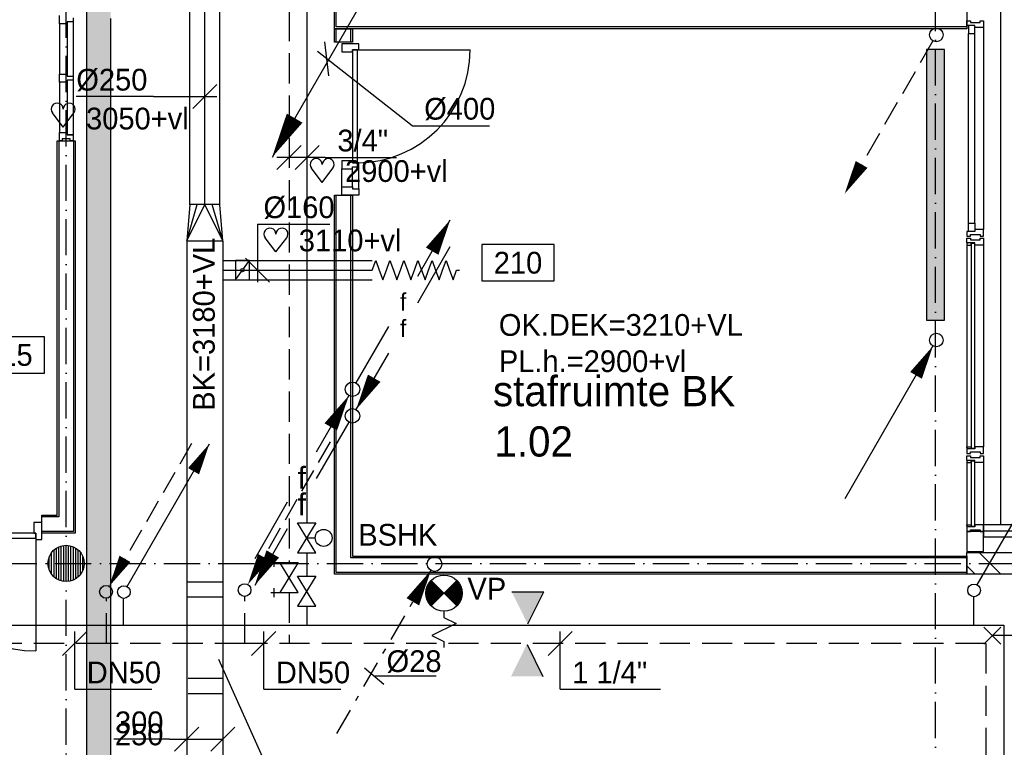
# Model space of a CAD drawing. Extents: x -41378 to 114803, y -24080 to 82188.
# Tile 133 of 137: x 99107 to 107262, y 59306 to 65327. Entities that reach past the tile are written whole.
import ezdxf
from ezdxf.enums import TextEntityAlignment as Align

# ---------------------------------------------------------------- set-up
doc = ezdxf.new("R2010")
doc.units = 0
doc.header["$LTSCALE"] = 50
for name, pattern in [('2322107', [2000, 1000, 1000]), ('2322108', [7, 5, -2]), ('2322134', [45, 40, -5]), ('CENTER2', [11.25, 7.5, -1.25, 1.25, -1.25]), ('DASHDOT', [9, 6, -1.5, 0, -1.5]), ('LURETOUR', [6, 4, -2])]:
    doc.linetypes.add(name, pattern=pattern)
doc.layers.get('0').update_dxf_attribs({"linetype": 'CONTINUOUS'})
for name, color, linetype in [('AL$7----_STRAMIEN', 1, 'DASHDOT'), ('AL21----_BUITENWAND', 4, 'CONTINUOUS'), ('AL22----_BINNENWAND', 7, 'CONTINUOUS'), ('AL28----_KONSTRUKTIE', 3, 'CONTINUOUS'), ('AL31----_BUITENKOZ', 7, 'CONTINUOUS'), ('AL32----_BINNENKOZ', 7, 'CONTINUOUS'), ('AL32----_DRAAIRICHTING', 1, 'CONTINUOUS'), ('AL65----_BEVEILIGING', 7, 'CONTINUOUS'), ('ALXA3---_VOLZWART', 14, 'CONTINUOUS'), ('ALXAA---_GEWBETON', 12, 'CONTINUOUS'), ('ALXAB---_PREFABBETON', 1, 'CONTINUOUS'), ('ALXOU---_GLAS', 7, 'CONTINUOUS'), ('BOUW', 8, 'CONTINUOUS'), ('KABELGGOOT1', 8, 'CONTINUOUS'), ('WL531---', 4, 'CONTINUOUS'), ('WL5448--', 4, 'CONTINUOUS'), ('WL561---', 4, 'CONTINUOUS'), ('WL561---_AANVOER', 4, 'CONTINUOUS'), ('WL561---_RETOUR', 4, 'CONTINUOUS'), ('WL570---', 3, 'CONTINUOUS'), ('WL570---_HARTLIJN', 7, 'CONTINUOUS'), ('WL570---_RETOUR', 3, 'CONTINUOUS'), ('WL570---_TOEVOER', 3, 'CONTINUOUS'), ('WM561---', 1, 'CONTINUOUS'), ('WM570---', 1, 'CONTINUOUS')]:
    doc.layers.add(name, color=color, linetype=linetype)
doc.layers.get('0').freeze()
doc.styles.add('BURO-018', font='BUROFONT.shx', dxfattribs={"height": 90})
doc.styles.add('BURO-025', font='BUROFONT.shx', dxfattribs={"height": 250})

# ---------------------------------------------------------------- blocks, each defined once
blk = doc.blocks.new('2322401')
at = {"color": 0, "linetype": 'CONTINUOUS'}
for p, q in [((-0.5, 0.5, 1), (-0.5, 0.5)), ((-0.5, 0.5, 1), (-0.5, -0.5, 1)), ((0.5, 0.5, 1), (-0.5, 0.5, 1)), ((0.5, 0.5), (-0.5, 0.5)), ((-0.5, 0.5), (-0.5, -0.5)), ((0.5, 0.5, 1), (0.5, 0.5)), ((0.5, -0.5, 1), (0.5, 0.5, 1)), ((0.5, -0.5), (0.5, 0.5)), ((-0.5, -0.5, 1), (-0.5, -0.5)), ((-0.5, -0.5, 1), (0.5, -0.5, 1)), ((-0.5, -0.5), (0.5, -0.5)), ((0.5, -0.5, 1), (0.5, -0.5))]:
    blk.add_line(p, q, dxfattribs=at)
blk = doc.blocks.new('CVHATCH1')
at = {"color": 0, "linetype": 'CONTINUOUS'}
blk.add_solid([(-0.5, -0.5), (0.5, -0.5), (-0.5, 0.5), (0.5, 0.5)], dxfattribs=at)
blk = doc.blocks.new('LDV4107')
at = {"color": 0, "linetype": 'CONTINUOUS'}
blk.add_line((-0.25, -0.433), (-6.75, -11.691), dxfattribs=at)
blk.add_lwpolyline([(-0.25, -0.433, 0, 1, 0), (-1.5, -2.598, 1, 1, 0)], format="xyseb", dxfattribs=at)
blk.add_circle((0, 0), 0.5, dxfattribs=at)
blk = doc.blocks.new('LDV2108')
at = {"color": 0, "linetype": 'CONTINUOUS'}
for p, q in [((-0.25, -0.433), (-1.187, -2.057)), ((-1.562, -2.706), (-2.5, -4.33)), ((-2.875, -4.98), (-3.812, -6.603)), ((-4.187, -7.253), (-5.125, -8.877)), ((-5.5, -9.526), (-6.437, -11.15))]:
    blk.add_line(p, q, dxfattribs=at)
blk.add_lwpolyline([(-6.75, -11.691, 0, 1, 0), (-5.5, -9.526, 1, 1, 0)], format="xyseb", dxfattribs=at)
blk.add_circle((0, 0), 0.5, dxfattribs=at)
blk = doc.blocks.new('LDV4109')
at = {"color": 0, "linetype": 'CONTINUOUS'}
for p, q in [((-1.125, -1.949), (-0.25, -0.433)), ((-1.688, -2.923), (-1.5, -2.598)), ((-3, -5.196), (-2.063, -3.572)), ((-3.563, -6.17), (-3.375, -5.846)), ((-4.875, -8.444), (-3.938, -6.82)), ((-5.438, -9.418), (-5.25, -9.093)), ((-6.75, -11.691), (-5.813, -10.068))]:
    blk.add_line(p, q, dxfattribs=at)
blk.add_lwpolyline([(-0.25, -0.433, 0, 1, 0), (-1.5, -2.598, 1, 1, 0)], format="xyseb", dxfattribs=at)
blk.add_circle((0, 0), 0.5, dxfattribs=at)
blk = doc.blocks.new('A$C5AB06988')
at = {"color": 2, "linetype": 'CONTINUOUS'}
for p, q in [((256.1, 556.1), (43.9, 343.9)), ((43.9, 556.1), (256.1, 343.9)), ((150, 300), (150, 250)), ((150, 250), (250, 200)), ((250, 200), (50, 100)), ((50, 100), (150, 50)), ((150, 50), (150, 0))]:
    blk.add_line(p, q, dxfattribs=at)
at = {"color": 2, "linetype": 'CONTINUOUS', "const_width": 150}
for points in [[(97, 397, -0.414214), (97, 503, -1)], [(203, 397, 0.414214), (203, 503, 1)]]:
    blk.add_lwpolyline(points, format="xyb", dxfattribs=at)
at = {"color": 2, "linetype": 'CONTINUOUS'}
blk.add_circle((150, 450), 150, dxfattribs=at)
blk = doc.blocks.new('LU-ORND')
at = {"color": 0, "linetype": 'CONTINUOUS'}
for p, q in [((-3, 1.5), (-3, -1.5)), ((3, 1.5), (-3, 1.5)), ((3, -1.5), (3, 1.5)), ((-3, -1.5), (3, -1.5))]:
    blk.add_line(p, q, dxfattribs=at)
blk = doc.blocks.new('LU-1D-K-FA')
at = {"color": 0, "linetype": 'CONTINUOUS'}
for p, q in [((-0.5, 125), (0.5, 125)), ((-0.5, -125), (0.5, -125))]:
    blk.add_line(p, q, dxfattribs=at)
at = {"layer": 'WL570---_HARTLIJN', "linetype": 'CENTER2'}
blk.add_line((-0.5, 0), (0.5, 0), dxfattribs=at)
blk = doc.blocks.new('LDV1107')
at = {"color": 0, "linetype": 'CONTINUOUS'}
blk.add_line((0.25, 0.433), (6.75, 11.691), dxfattribs=at)
blk.add_lwpolyline([(6.75, 11.691, 0, 1, 0), (5.5, 9.526, 1, 1, 0)], format="xyseb", dxfattribs=at)
blk.add_circle((0, 0), 0.5, dxfattribs=at)
blk = doc.blocks.new('LDV3108')
at = {"color": 0, "linetype": 'CONTINUOUS'}
for p, q in [((6.75, 11.691), (5.813, 10.068)), ((5.438, 9.418), (4.5, 7.794)), ((4.125, 7.145), (3.188, 5.521)), ((2.813, 4.871), (1.875, 3.248)), ((1.5, 2.598), (0.563, 0.974))]:
    blk.add_line(p, q, dxfattribs=at)
blk.add_lwpolyline([(0.25, 0.433, 0, 1, 0), (1.5, 2.598, 1, 1, 0)], format="xyseb", dxfattribs=at)
blk.add_circle((0, 0), 0.5, dxfattribs=at)
blk = doc.blocks.new('LU-PIJL1')
at = {"color": 0, "linetype": 'CONTINUOUS'}
blk.add_line((0, 0), (10.125, 17.537), dxfattribs=at)
blk.add_lwpolyline([(10.125, 17.537, 0, 1.5, 0), (8.25, 14.289, 1.5, 1.5, 0)], format="xyseb", dxfattribs=at)
blk = doc.blocks.new('*U328', base_point=(103583.2, 60165.3))
at = {"color": 0, "linetype": 'CONTINUOUS'}
for p, q in [((103683.2, 60265.3), (103483.2, 60065.3)), ((103583.2, 59785.3), (103583.2, 60265.3)), ((103583.2, 59785.3), (104413.2, 59785.3))]:
    blk.add_line(p, q, dxfattribs=at)
at = {"color": 0, "linetype": 'CONTINUOUS', "style": 'BURO-018'}
blk.add_text('1 1/4"', height=180, dxfattribs=at).set_placement((103683.2, 59835.3))
blk = doc.blocks.new('LU-2D-VR-12CFA12C')
at = {"color": 0, "linetype": 'CONTINUOUS'}
for p, q in [((0, 150), (0, -150)), ((300, 125), (0, 150)), ((0, 150), (300, 62.5)), ((0, 150), (300, 0)), ((300, -125), (300, 125)), ((0, -150), (300, 0)), ((0, -150), (300, -62.5)), ((0, -150), (300, -125))]:
    blk.add_line(p, q, dxfattribs=at)
blk = doc.blocks.new('LU-2D-K-12C')
at = {"color": 0, "linetype": 'CONTINUOUS'}
for p, q in [((-0.5, 150), (0.5, 150)), ((-0.5, -150), (0.5, -150))]:
    blk.add_line(p, q, dxfattribs=at)
blk = doc.blocks.new('*U401', base_point=(100489.7, 59372.1))
at = {"color": 0, "linetype": 'CONTINUOUS'}
for p, q in [((100390, 59272.4), (100589.4, 59471.8)), ((100690, 59272.4), (100889.4, 59471.8)), ((100347.4, 59372.1), (99887.5, 59372.1)), ((100347.4, 59372.1), (100489.7, 59372.1)), ((100489.7, 59372.1), (100789.7, 59372.1))]:
    blk.add_line(p, q, dxfattribs=at)
at = {"layer": 'WM570---', "linetype": 'CONTINUOUS', "style": 'BURO-018'}
for s, p in [('300', (100297.4, 59422.1)), ('250', (100297.4, 59322.1))]:
    blk.add_text(s, height=180, dxfattribs=at).set_placement(p, align=Align.RIGHT)
blk = doc.blocks.new('LU-1D-K-A0')
at = {"color": 0, "linetype": 'CONTINUOUS'}
for p, q in [((-0.5, 80), (0.5, 80)), ((-0.5, -80), (0.5, -80))]:
    blk.add_line(p, q, dxfattribs=at)
at = {"layer": 'WL570---_HARTLIJN', "linetype": 'CENTER2'}
blk.add_line((-0.5, 0), (0.5, 0), dxfattribs=at)
blk = doc.blocks.new('LU-1D-F-A02E7')
at = {"color": 0, "linetype": 'CONTINUOUS'}
for p, q in [((-371.7, 0), (-349.4, 0)), ((-349.4, 0), (-320.3, 80)), ((-320.3, 80), (-291.2, 0)), ((-291.2, 0), (-262.1, -80)), ((-262.1, -80), (-232.9, 0)), ((-232.9, 0), (-203.8, 80)), ((-203.8, 80), (-174.7, 0)), ((-174.7, 0), (-145.6, -80)), ((-145.6, -80), (-116.5, 0)), ((-116.5, 0), (-87.4, 80)), ((-87.4, 80), (-58.2, 0)), ((-58.2, 0), (-29.1, -80)), ((-29.1, -80), (0, 0)), ((0, 0), (29.1, 80)), ((29.1, 80), (58.2, 0)), ((58.2, 0), (87.4, -80)), ((87.4, -80), (116.5, 0)), ((116.5, 0), (145.6, 80)), ((145.6, 80), (174.7, 0)), ((174.7, 0), (203.8, -80)), ((203.8, -80), (232.9, 0)), ((232.9, 0), (262.1, 80)), ((262.1, 80), (291.2, 0)), ((291.2, 0), (320.3, -80)), ((320.3, -80), (349.4, 0)), ((349.4, 0), (371.7, 0))]:
    blk.add_line(p, q, dxfattribs=at)
blk = doc.blocks.new('*U402', base_point=(101173.5, 62861.8))
at = {"color": 0, "linetype": 'CONTINUOUS'}
for p, q in [((101173.5, 63161.8), (101173.5, 62681.8)), ((101173.5, 63161.8), (101773.5, 63161.8)), ((101073.8, 62881.5), (101273.2, 62682.1))]:
    blk.add_line(p, q, dxfattribs=at)
at = {"layer": 'WM570---', "linetype": 'CONTINUOUS', "style": 'BURO-018'}
blk.add_text('%%c160', height=180, dxfattribs=at).set_placement((101223.5, 63211.8))
blk = doc.blocks.new('LU-1D-KL-A072')
at = {"color": 0, "linetype": 'CONTINUOUS'}
for p, q in [((-57.2, 80), (-57.2, -80)), ((57.2, 80), (-57.2, 80)), ((48.9, 68.4), (8.3, 11.6)), ((57.2, -80), (57.2, 80)), ((-57.2, -80), (57.2, -80)), ((-8.3, -11.6), (-48.9, -68.4))]:
    blk.add_line(p, q, dxfattribs=at)
blk.add_circle((0, 0), 14.3, dxfattribs=at)
blk = doc.blocks.new('HART')
at = {"color": 1}
for q in [(-39.7, 52.4), (39.7, 52.4)]:
    blk.add_line((0, 0), q, dxfattribs=at)
for centre, start, end in [((-22.1, 65.7), 0, 217.1867), ((22.1, 65.7), 322.8133, 180)]:
    blk.add_arc(centre, 22.1, start, end, dxfattribs=at)
blk = doc.blocks.new('*U472', base_point=(100514.5, 64690.9))
at = {"color": 0, "linetype": 'CONTINUOUS'}
for p, q in [((100539.8, 64591.2), (100739.2, 64790.6)), ((100214.5, 64690.9), (99574.6, 64690.9)), ((100214.5, 64690.9), (100739.5, 64690.9))]:
    blk.add_line(p, q, dxfattribs=at)
at = {"layer": 'WM570---', "linetype": 'CONTINUOUS', "style": 'BURO-018'}
blk.add_text('%%c250', height=180, dxfattribs=at).set_placement((100164.5, 64740.9), align=Align.RIGHT)
blk = doc.blocks.new('*U501', base_point=(99562, 60165.3))
at = {"color": 0, "linetype": 'CONTINUOUS'}
for p, q in [((99662, 60265.3), (99462, 60065.3)), ((99562, 59785.3), (99562, 60265.3)), ((99562, 59785.3), (100202, 59785.3))]:
    blk.add_line(p, q, dxfattribs=at)
at = {"color": 0, "linetype": 'CONTINUOUS', "style": 'BURO-018'}
blk.add_text('DN50', height=180, dxfattribs=at).set_placement((99662, 59835.3))
blk = doc.blocks.new('LDV4')
at = {"color": 0, "linetype": 'CONTINUOUS'}
for p, q in [((-0.25, -0.433), (-2.5, -4.33)), ((-4.5, -7.794), (-6.75, -11.691))]:
    blk.add_line(p, q, dxfattribs=at)
blk.add_lwpolyline([(-0.25, -0.433, 0, 1, 0), (-1.5, -2.598, 1, 1, 0)], format="xyseb", dxfattribs=at)
blk.add_circle((0, 0), 0.5, dxfattribs=at)
at = {"color": 0, "linetype": 'CONTINUOUS', "style": 'BURO-018'}
blk.add_attdef('LD_TEXT1', text='', height=1.8, dxfattribs=at).set_placement((-3.5, -6.062), align=Align.MIDDLE)
blk = doc.blocks.new('LDV2')
at = {"color": 0, "linetype": 'CONTINUOUS'}
for p, q in [((-0.25, -0.433), (-2.5, -4.33)), ((-4.5, -7.794), (-6.75, -11.691))]:
    blk.add_line(p, q, dxfattribs=at)
blk.add_lwpolyline([(-6.75, -11.691, 0, 1, 0), (-5.5, -9.526, 1, 1, 0)], format="xyseb", dxfattribs=at)
blk.add_circle((0, 0), 0.5, dxfattribs=at)
at = {"color": 0, "linetype": 'CONTINUOUS', "style": 'BURO-018'}
blk.add_attdef('LD_TEXT1', text='', height=1.8, dxfattribs=at).set_placement((-3.5, -6.062), align=Align.MIDDLE)
blk = doc.blocks.new('LDV1')
at = {"color": 0, "linetype": 'CONTINUOUS'}
for p, q in [((4.5, 7.794), (6.75, 11.691)), ((0.25, 0.433), (2.5, 4.33))]:
    blk.add_line(p, q, dxfattribs=at)
blk.add_lwpolyline([(6.75, 11.691, 0, 1, 0), (5.5, 9.526, 1, 1, 0)], format="xyseb", dxfattribs=at)
blk.add_circle((0, 0), 0.5, dxfattribs=at)
at = {"color": 0, "linetype": 'CONTINUOUS', "style": 'BURO-018'}
blk.add_attdef('LD_TEXT1', text='', height=1.8, dxfattribs=at).set_placement((3.5, 6.062), align=Align.MIDDLE)
blk = doc.blocks.new('LDV3')
at = {"color": 0, "linetype": 'CONTINUOUS'}
for p, q in [((4.5, 7.794), (6.75, 11.691)), ((0.25, 0.433), (2.5, 4.33))]:
    blk.add_line(p, q, dxfattribs=at)
blk.add_lwpolyline([(0.25, 0.433, 0, 1, 0), (1.5, 2.598, 1, 1, 0)], format="xyseb", dxfattribs=at)
blk.add_circle((0, 0), 0.5, dxfattribs=at)
at = {"color": 0, "linetype": 'CONTINUOUS', "style": 'BURO-018'}
blk.add_attdef('LD_TEXT1', text='', height=1.8, dxfattribs=at).set_placement((3.5, 6.062), align=Align.MIDDLE)
blk = doc.blocks.new('*U506', base_point=(101333.6, 64101.1))
at = {"color": 0, "linetype": 'CONTINUOUS'}
for p, q in [((101433.6, 64201.1), (101233.6, 64001.1)), ((101583.9, 64201.1), (101383.9, 64001.1)), ((101633.9, 64101.1), (101233.6, 64101.1)), ((101633.9, 64101.1), (102223.9, 64101.1))]:
    blk.add_line(p, q, dxfattribs=at)
at = {"color": 0, "linetype": 'CONTINUOUS', "style": 'BURO-018'}
blk.add_text('3/4"', height=180, dxfattribs=at).set_placement((101733.9, 64151.1))
blk = doc.blocks.new('3048301')
at = {"color": 0, "linetype": 'CONTINUOUS'}
for p, q in [((-2.5, 1.5), (2.5, -1.5)), ((-2.5, -1.5), (-2.5, 1.5)), ((2.5, 1.5), (-2.5, -1.5)), ((2.5, -1.5), (2.5, 1.5))]:
    blk.add_line(p, q, dxfattribs=at)
at = {"color": 0, "linetype": 'CONTINUOUS', "style": 'BURO-018', "flags": 1}
blk.add_attdef('CV_MATCODE', (0, 0), '', height=1.8, dxfattribs=at)
blk = doc.blocks.new('*U502', base_point=(94837.3, 60165.3))
at = {"color": 0, "linetype": 'CONTINUOUS'}
for p, q in [((94937.3, 60265.3), (94737.3, 60065.3)), ((94837.3, 59785.3), (94837.3, 60265.3)), ((94837.3, 59785.3), (95477.2, 59785.3))]:
    blk.add_line(p, q, dxfattribs=at)
at = {"color": 0, "linetype": 'CONTINUOUS', "style": 'BURO-018'}
blk.add_text('DN50', height=180, dxfattribs=at).set_placement((94937.3, 59835.3))

msp = doc.modelspace()

# ---------------------------------------------------------------- hatches: boundary and pattern name
at = {"layer": 'KABELGGOOT1'}
h = msp.add_hatch(dxfattribs=at)
h.set_pattern_fill('DOTS', color=256, scale=40, style=0)
h.set_pattern_definition([(0, (0, 200000), (31.75, 63.5), [0, -63.5])])
h.paths.add_polyline_path([(99857.2, 57758.4), (99663.1, 57758.4), (99663.1, 57219.9), (99856.9, 57219.9)])
h.paths.add_polyline_path([(99857.5, 58464.7), (99663.1, 58464.7), (99663.1, 57758.4), (99857.2, 57758.4)])
h.paths.add_polyline_path([(99856.9, 57219.9), (99663.1, 57219.9), (99663.1, 56848.5), (99856.7, 56848.5)])
h.paths.add_polyline_path([(99857.8, 59097.5), (99663.1, 59097.5), (99663.1, 58464.7), (99857.5, 58464.7)])
h.paths.add_polyline_path([(99863.4, 70656.7), (99663.1, 70656.7), (99663.1, 59097.5), (99857.8, 59097.5)])
at = {"layer": 'WL570---'}
h = msp.add_hatch(color=1, dxfattribs=at)
h.paths.add_polyline_path([(103182.9, 60592), (103313.7, 60327.1), (103313.7, 60592)])
h.paths.add_polyline_path([(103313.7, 60592), (103313.7, 60327.1), (103316.3, 60327.1), (103447.1, 60592)])
h = msp.add_hatch(color=1, dxfattribs=at)
h.paths.add_polyline_path([(103176.2, 59892), (103307, 60156.9), (103307, 59892)])
h.paths.add_polyline_path([(103307, 59892), (103307, 60156.9), (103309.6, 60156.9), (103440.4, 59892)])

# ---------------------------------------------------------------- linework, layer by layer
at = {"layer": 'AL$7----_STRAMIEN', "color": 1}
msp.add_line((94448.9, 60827.3), (112415.3, 60827.3), dxfattribs=at)
for points in [[(99491, 43573), (99491, 80064.7)], [(106691, 44078.9), (106691, 80064.7)]]:
    msp.add_lwpolyline(points, dxfattribs=at)
at = {"layer": 'AL21----_BUITENWAND', "color": 8}
for p, q in [((107231, 78767.3), (107231, 61147.3)), ((107976, 61147.3), (107090, 61147.3)), ((107090, 61147.3), (107090, 61047.3)), ((107090, 61047.3), (107876, 61047.3))]:
    msp.add_line(p, q, dxfattribs=at)
at = {"layer": 'AL22----_BINNENWAND', "color": 8}
for p, q in [((101713, 65252.3), (101713, 65527.3)), ((106951, 65402.3), (106951, 65252.3)), ((106951, 65252.3), (101713, 65252.3)), ((101713, 65142.3), (101713, 65252.3)), ((101713, 65252.3), (101863, 65252.3)), ((101863, 65252.3), (101863, 65142.3)), ((101863, 65142.3), (101713, 65142.3)), ((99416, 61227.3), (99416, 64325.8)), ((99416, 64325.8), (99566, 64325.8)), ((99566, 64325.8), (99566, 61077.3)), ((101713, 60737.3), (101713, 63876.3)), ((101713, 63876.3), (101863, 63876.3)), ((101863, 63876.3), (101863, 60887.3)), ((99291, 61077.3), (99291, 61227.3)), ((99291, 61227.3), (99416, 61227.3)), ((99566, 61077.3), (99291, 61077.3)), ((101863, 60887.3), (106951, 60887.3)), ((106951, 60887.3), (106951, 60737.3)), ((106951, 60737.3), (101713, 60737.3))]:
    msp.add_line(p, q, dxfattribs=at)
at = {"layer": 'AL22----_BINNENWAND', "color": 8, "linetype": 'CONTINUOUS'}
for p, q in [((101728, 65267.3), (101728, 65527.3)), ((106951, 65267.3), (101728, 65267.3)), ((101728, 65142.3), (101728, 65252.3)), ((101848, 65142.3), (101848, 65252.3)), ((99431, 64325.8), (99431, 61212.3)), ((99551, 64325.8), (99551, 61092.3)), ((101728, 60752.3), (101728, 63876.3)), ((101848, 60872.3), (101848, 63876.3)), ((99431, 61212.3), (99291, 61212.3)), ((99551, 61092.3), (99291, 61092.3)), ((106951, 60872.3), (101848, 60872.3)), ((106951, 60752.3), (101728, 60752.3))]:
    msp.add_line(p, q, dxfattribs=at)
at = {"layer": 'AL28----_KONSTRUKTIE', "color": 8, "linetype": 'CONTINUOUS'}
for p, q in [((106951, 60737.3), (106951, 60917.3)), ((106951, 60917.3), (107131, 60917.3)), ((107131, 60917.3), (107131, 60917.3)), ((107131, 60917.3), (107976, 60917.3)), ((107883.6, 60737.3), (106951, 60737.3))]:
    msp.add_line(p, q, dxfattribs=at)
at = {"layer": 'AL28----_KONSTRUKTIE', "color": 8}
msp.add_circle((99491, 60827.3), 150, dxfattribs=at)
at = {"layer": 'AL31----_BUITENKOZ', "color": 8, "linetype": 'CONTINUOUS'}
for p, q in [((106951, 65279.3), (106951, 65318.3)), ((106951, 65318.3), (106957, 65318.3)), ((107018, 65279.3), (106951, 65279.3)), ((106957, 65318.3), (106971, 65318.3)), ((107018, 65279.3), (106964, 65279.3)), ((106964, 65279.3), (106964, 65212.3)), ((106971, 65318.3), (106971, 65318.3)), ((106971, 65318.3), (106980.5, 65318.3)), ((106980.5, 65318.3), (106980.5, 65304.3)), ((106980.5, 65304.3), (107060.5, 65304.3)), ((107018, 65262.3), (107018, 65279.3)), ((107018, 65212.3), (107018, 65279.3)), ((107071, 65262.3), (107018, 65262.3)), ((107060.5, 65304.3), (107060.5, 65318.3)), ((107060.5, 65318.3), (107070.5, 65318.3)), ((107070.5, 65318.3), (107070.5, 65318.3)), ((107070.5, 65318.3), (107084, 65318.3)), ((107079, 65262.3), (107071, 65262.3)), ((107083, 65262.3), (107079, 65262.3)), ((107090, 65262.3), (107083, 65262.3)), ((107084, 65318.3), (107090, 65318.3)), ((107090, 65318.3), (107090, 65299.4)), ((107090, 65299.4), (107090, 65262.3)), ((106964, 65212.3), (107018, 65212.3)), ((106964, 63575.3), (106964, 63642.3)), ((106964, 63642.3), (107018, 63642.3)), ((107018, 63642.3), (107018, 63575.3)), ((106951, 63575.3), (106951, 63536.3)), ((107018, 63575.3), (106951, 63575.3)), ((106951, 63536.3), (106957, 63536.3)), ((106957, 63536.3), (106971, 63536.3)), ((107018, 63575.3), (106964, 63575.3)), ((106971, 63536.3), (106971, 63536.3)), ((106971, 63536.3), (106981, 63536.3)), ((106981, 63536.3), (106981, 63550.3)), ((106981, 63550.3), (107061, 63550.3)), ((107071, 63592.3), (107018, 63592.3)), ((107018, 63592.3), (107018, 63575.3)), ((107061, 63550.3), (107061, 63536.3)), ((107061, 63536.3), (107070, 63536.3)), ((107070, 63536.3), (107070, 63536.3)), ((107070, 63536.3), (107084, 63536.3)), ((107079, 63592.3), (107071, 63592.3)), ((107083, 63592.3), (107079, 63592.3)), ((107090, 63592.3), (107083, 63592.3)), ((107084, 63536.3), (107090, 63536.3)), ((107090, 63555.3), (107090, 63592.3)), ((107090, 63536.3), (107090, 63555.3)), ((106951, 63479.3), (106951, 63518.3)), ((106951, 63518.3), (106957, 63518.3)), ((107018, 63479.3), (106951, 63479.3)), ((106956, 63474.3), (106951, 63474.3)), ((106951, 63474.3), (106951, 63462.3)), ((106951, 63462.3), (106988, 63462.3)), ((106988, 63479.3), (106956, 63479.3)), ((106956, 63479.3), (106956, 63474.3)), ((106957, 63518.3), (106971, 63518.3)), ((106971, 63518.3), (106971, 63518.3)), ((106971, 63518.3), (106980.5, 63518.3)), ((106980.5, 63518.3), (106980.5, 63504.3)), ((106980.5, 63504.3), (107060.5, 63504.3)), ((106988, 63462.3), (106988, 63479.3)), ((107018, 63462.3), (107018, 63479.3)), ((107071, 63462.3), (107018, 63462.3)), ((107060.5, 63504.3), (107060.5, 63518.3)), ((107060.5, 63518.3), (107070.5, 63518.3)), ((107070.5, 63518.3), (107070.5, 63518.3)), ((107070.5, 63518.3), (107084, 63518.3)), ((107079, 63462.3), (107071, 63462.3)), ((107083, 63462.3), (107079, 63462.3)), ((107090, 63462.3), (107083, 63462.3)), ((107084, 63518.3), (107090, 63518.3)), ((107090, 63518.3), (107090, 63499.4)), ((107090, 63499.4), (107090, 63462.3)), ((106951, 61780.3), (106951, 61792.3)), ((106951, 61792.3), (106988, 61792.3)), ((106956, 61780.3), (106951, 61780.3)), ((106951, 61775.3), (106951, 61736.3)), ((107018, 61775.3), (106951, 61775.3)), ((106951, 61736.3), (106957, 61736.3)), ((106956, 61775.3), (106956, 61780.3)), ((106988, 61775.3), (106956, 61775.3)), ((106957, 61736.3), (106971, 61736.3)), ((106971, 61736.3), (106971, 61736.3)), ((106971, 61736.3), (106981, 61736.3)), ((106981, 61736.3), (106981, 61750.3)), ((106981, 61750.3), (107061, 61750.3)), ((106988, 61792.3), (106988, 61775.3)), ((107071, 61792.3), (107018, 61792.3)), ((107018, 61792.3), (107018, 61775.3)), ((107061, 61750.3), (107061, 61736.3)), ((107061, 61736.3), (107070, 61736.3)), ((107070, 61736.3), (107070, 61736.3)), ((107070, 61736.3), (107084, 61736.3)), ((107079, 61792.3), (107071, 61792.3)), ((107083, 61792.3), (107079, 61792.3)), ((107090, 61792.3), (107083, 61792.3)), ((107084, 61736.3), (107090, 61736.3)), ((107090, 61755.3), (107090, 61792.3)), ((107090, 61736.3), (107090, 61755.3)), ((106951, 61679.3), (106951, 61718.3)), ((106951, 61718.3), (106957, 61718.3)), ((107018, 61679.3), (106951, 61679.3)), ((106956, 61674.3), (106951, 61674.3)), ((106951, 61674.3), (106951, 61662.3)), ((106951, 61662.3), (106988, 61662.3)), ((106988, 61679.3), (106956, 61679.3)), ((106956, 61679.3), (106956, 61674.3)), ((106957, 61718.3), (106971, 61718.3)), ((106971, 61718.3), (106971, 61718.3)), ((106971, 61718.3), (106981, 61718.3)), ((106981, 61718.3), (106981, 61704.3)), ((106981, 61704.3), (107061, 61704.3)), ((106988, 61662.3), (106988, 61679.3)), ((107018, 61662.3), (107018, 61679.3)), ((107071, 61662.3), (107018, 61662.3)), ((107061, 61704.3), (107061, 61718.3)), ((107061, 61718.3), (107070, 61718.3)), ((107070, 61718.3), (107070, 61718.3)), ((107070, 61718.3), (107084, 61718.3)), ((107079, 61662.3), (107071, 61662.3)), ((107083, 61662.3), (107079, 61662.3)), ((107090, 61662.3), (107083, 61662.3)), ((107084, 61718.3), (107090, 61718.3)), ((107090, 61718.3), (107090, 61699.4)), ((107090, 61699.4), (107090, 61662.3)), ((106951, 61135.3), (106951, 61147.3)), ((106951, 61147.3), (106988, 61147.3)), ((106956, 61135.3), (106951, 61135.3)), ((106951, 61130.3), (106951, 61091.3)), ((107018, 61130.3), (106951, 61130.3)), ((106951, 61091.3), (106957, 61091.3)), ((106951, 61090.3), (106951, 60926.3)), ((107090, 61090.3), (106951, 61090.3)), ((106956, 61130.3), (106956, 61135.3)), ((106988, 61130.3), (106956, 61130.3)), ((106957, 61091.3), (106971, 61091.3)), ((106971, 61091.3), (106971, 61091.3)), ((106971, 61091.3), (106981, 61091.3)), ((106981, 61091.3), (106981, 61105.3)), ((106981, 61105.3), (107061, 61105.3)), ((106988, 61147.3), (106988, 61130.3)), ((107071, 61147.3), (107018, 61147.3)), ((107018, 61147.3), (107018, 61130.3)), ((107061, 61105.3), (107061, 61091.3)), ((107061, 61091.3), (107070, 61091.3)), ((107070, 61091.3), (107070, 61091.3)), ((107070, 61091.3), (107084, 61091.3)), ((107079, 61147.3), (107071, 61147.3)), ((107083, 61147.3), (107079, 61147.3)), ((107090, 61147.3), (107083, 61147.3)), ((107084, 61091.3), (107090, 61091.3)), ((107090, 61110.3), (107090, 61147.3)), ((107090, 61091.3), (107090, 61110.3)), ((107090, 60926.3), (107090, 61090.3)), ((106951, 60926.3), (107090, 60926.3))]:
    msp.add_line(p, q, dxfattribs=at)
at = {"layer": 'AL31----_BUITENKOZ', "color": 8}
for p, q in [((107090, 65262.3), (107090, 63592.3)), ((106964, 63642.3), (106964, 65212.3)), ((107018, 63642.3), (107018, 65212.3)), ((106951, 63462.3), (106951, 61792.3)), ((107090, 63462.3), (107090, 61792.3)), ((106951, 61662.3), (106951, 61147.3)), ((107090, 61662.3), (107090, 61147.3))]:
    msp.add_line(p, q, dxfattribs=at)
at = {"layer": 'AL32----_BINNENKOZ', "color": 8}
for p, q in [((99435.5, 65293.8), (99435.5, 65360.8)), ((99549.5, 65343.8), (99549.5, 65310.8)), ((99498.5, 65293.8), (99435.5, 65293.8)), ((99435.5, 65293.3), (99435.5, 64876.8)), ((99435.5, 65293.3), (99435.5, 64876.8)), ((99549.5, 65310.8), (99498.5, 65310.8)), ((99498.5, 65310.8), (99498.5, 65293.8)), ((99498.5, 65293.3), (99498.5, 64876.8)), ((99549.5, 65310.3), (99549.5, 64859.8)), ((101914.5, 65127.3), (101775.5, 65127.3)), ((101775.5, 65127.3), (101775.5, 65060.3)), ((101914.5, 65077.3), (101914.5, 65127.3)), ((101775.5, 65060.3), (101863.5, 65060.3)), ((101863.5, 65060.3), (101863.5, 65077.3)), ((101863.5, 65077.3), (101914.5, 65077.3)), ((101903.5, 65077.3), (101863.5, 65077.3)), ((101863.5, 65077.3), (101863.5, 64143.3)), ((101903.5, 64143.3), (101903.5, 65077.3)), ((99435.5, 64809.8), (99435.5, 64876.8)), ((99435.5, 64876.8), (99498.5, 64876.8)), ((99498.5, 64876.8), (99498.5, 64859.8)), ((99498.5, 64859.8), (99549.5, 64859.8)), ((99549.5, 64859.8), (99549.5, 64826.8)), ((99498.5, 64809.8), (99435.5, 64809.8)), ((99435.5, 64809.3), (99435.5, 64392.8)), ((99549.5, 64826.8), (99498.5, 64826.8)), ((99498.5, 64826.8), (99498.5, 64809.8)), ((99498.5, 64809.3), (99498.5, 64392.8)), ((99549.5, 64826.3), (99549.5, 64375.8)), ((99435.5, 64325.8), (99435.5, 64392.8)), ((99435.5, 64392.8), (99498.5, 64392.8)), ((99498.5, 64392.8), (99498.5, 64375.8)), ((99549.5, 64375.8), (99498.5, 64375.8)), ((99498.5, 64375.8), (99549.5, 64375.8)), ((99549.5, 64375.8), (99549.5, 64325.8)), ((99457.5, 64325.8), (99435.5, 64325.8)), ((99524.5, 64341.8), (99457.5, 64341.8)), ((99457.5, 64341.8), (99457.5, 64325.8)), ((99524.5, 64325.8), (99524.5, 64341.8)), ((99549.5, 64325.8), (99524.5, 64325.8)), ((101863.5, 64160.3), (101775.5, 64160.3)), ((101775.5, 64160.3), (101775.5, 64093.3)), ((101863.5, 64143.3), (101863.5, 64160.3)), ((101914.5, 64143.3), (101863.5, 64143.3)), ((101863.5, 64143.3), (101903.5, 64143.3)), ((101863.5, 64093.3), (101863.5, 64110.3)), ((101863.5, 64110.3), (101914.5, 64110.3)), ((101914.5, 64110.3), (101914.5, 64143.3)), ((101914.5, 64110.3), (101914.5, 64143.3)), ((101914.5, 63926.3), (101914.5, 64110.3)), ((101775.5, 63943.3), (101775.5, 64093.3)), ((101775.5, 64093.3), (101863.5, 64093.3)), ((101863.5, 63943.3), (101863.5, 64093.3)), ((101775.5, 63876.3), (101775.5, 63943.3)), ((101775.5, 63943.3), (101863.5, 63943.3)), ((101863.5, 63943.3), (101863.5, 63926.3)), ((101914.5, 63876.3), (101775.5, 63876.3)), ((101863.5, 63926.3), (101914.5, 63926.3)), ((101914.5, 63926.3), (101914.5, 63876.3)), ((99291, 61164.8), (99224, 61164.8)), ((99224, 61164.8), (99224, 61076.8)), ((99291, 61025.8), (99291, 61164.8)), ((99241, 61076.8), (98307, 61076.8)), ((98307, 61036.8), (99241, 61036.8)), ((99224, 61076.8), (99241, 61076.8)), ((99241, 61076.8), (99241, 61025.8)), ((99241, 61036.8), (99241, 61076.8)), ((99241, 61025.8), (99291, 61025.8))]:
    msp.add_line(p, q, dxfattribs=at)
at = {"layer": 'AL32----_DRAAIRICHTING', "color": 8}
for p, q in [((101903.5, 65077.3), (102837.5, 65077.3)), ((99241, 61036.8), (99241, 60102.8))]:
    msp.add_line(p, q, dxfattribs=at)
for centre, start, end in [((101903.5, 65077.3), 270, 0), ((99241, 61036.8), 180, 270)]:
    msp.add_arc(centre, 934, start, end, dxfattribs=at)
at = {"layer": 'AL65----_BEVEILIGING', "color": 8, "linetype": 'CONTINUOUS'}
for p, q in [((107232, 60160.3), (107092, 60300.3)), ((107232, 60300.3), (107092, 60160.3)), ((108012, 60230.3), (107162, 60230.3))]:
    msp.add_line(p, q, dxfattribs=at)
at = {"layer": 'ALXA3---_VOLZWART', "color": 8}
msp.add_line((107090, 61097.3), (107926, 61097.3), dxfattribs=at)
at = {"layer": 'ALXAA---_GEWBETON', "color": 8}
for p, q in [((99391, 60715.5), (99391, 60939.1)), ((99411, 60700.4), (99411, 60954.2)), ((99431, 60689.9), (99431, 60964.8)), ((99451, 60682.8), (99451, 60971.9)), ((99471, 60678.7), (99471, 60976)), ((99491, 60677.3), (99491, 60977.3)), ((99511, 60678.7), (99511, 60976)), ((99531, 60682.8), (99531, 60971.9)), ((99551, 60689.9), (99551, 60964.8)), ((99571, 60700.4), (99571, 60954.2)), ((99591, 60715.5), (99591, 60939.1)), ((99351, 60773.5), (99351, 60881.2)), ((99371, 60737.3), (99371, 60917.3)), ((99611, 60737.3), (99611, 60917.3)), ((99631, 60773.5), (99631, 60881.2))]:
    msp.add_line(p, q, dxfattribs=at)
at = {"layer": 'ALXAB---_PREFABBETON', "color": 8}
for p, q in [((107233, 60737.3), (107053, 60917.3)), ((107020.9, 60737.3), (106951, 60807.2))]:
    msp.add_line(p, q, dxfattribs=at)
at = {"layer": 'ALXOU---_GLAS', "color": 8}
for p, q in [((106990, 61777.3), (106990, 63477.3)), ((106990, 63477.3), (107016, 63477.3)), ((107016, 63477.3), (107016, 61777.3)), ((107016, 61777.3), (106990, 61777.3)), ((106990, 61132.3), (106990, 61677.3)), ((106990, 61677.3), (107016, 61677.3)), ((107016, 61677.3), (107016, 61132.3)), ((107016, 61132.3), (106990, 61132.3))]:
    msp.add_line(p, q, dxfattribs=at)
at = {"layer": 'KABELGGOOT1'}
for p, q in [((99660.6, 70597.8, 3650), (99660.3, 57184.6, 2750)), ((99860.3, 56839.6, 2750), (99860.2, 65336.6, 2750))]:
    msp.add_line(p, q, dxfattribs=at)
at = {"layer": 'WL561---', "color": 2}
for p, q in [((101212.6, 60873.6), (101212.6, 60798.6)), ((101187.6, 60836.1), (101412.6, 60836.1)), ((101412.6, 60836.1), (101262.6, 60586.1)), ((101412.6, 60586.1), (101262.6, 60836.1)), ((101212.6, 60623.6), (101212.6, 60548.6)), ((101187.6, 60586.1), (101412.6, 60586.1))]:
    msp.add_line(p, q, dxfattribs=at)
at = {"layer": 'WL561---_AANVOER', "linetype": '2322107'}
for p, q in [((101483.9, 66031), (101483.9, 61163.8)), ((101483.9, 60913.8), (101483.9, 60722.5)), ((99967.2, 60315.6), (99967.2, 60533.8)), ((107009.1, 60315.6), (107009.1, 60548)), ((101483.9, 60472.5), (101483.9, 60315.6)), ((96199.5, 60315.6), (99967.2, 60315.6)), ((99967.2, 60315.6), (107009.1, 60315.6)), ((107009.1, 60315.6), (107258.5, 60315.6)), ((107258.5, 60315.6), (107258.5, 54534.1))]:
    msp.add_line(p, q, dxfattribs=at)
at = {"layer": 'WL561---_AANVOER', "color": 2}
msp.add_line((101483.9, 61038.8), (101554, 61038.8), dxfattribs=at)
msp.add_circle((101624.1, 61038.8), 70.1, dxfattribs=at)
at = {"layer": 'WL561---_RETOUR', "linetype": '2322108'}
for p, q in [((101337.6, 65750.3), (101337.6, 60836.1)), ((99824.3, 60165.3), (99824.3, 60543.3)), ((100972.4, 60165.3), (100972.4, 60557.6)), ((101337.6, 60586.1), (101337.6, 60165.3)), ((99824.3, 60165.3), (90162.7, 60165.3)), ((100972.4, 60165.3), (99824.3, 60165.3)), ((107108.1, 60165.3), (100972.4, 60165.3)), ((107108.1, 60165.3), (107108.1, 54383.8))]:
    msp.add_line(p, q, dxfattribs=at)
at = {"layer": 'WL570---', "color": 1}
for p, q in [((103182.9, 60592), (103447.1, 60592)), ((103316.3, 60327.1), (103447.1, 60592)), ((103309.6, 60156.9), (103440.4, 59892))]:
    msp.add_line(p, q, dxfattribs=at)
at = {"layer": 'WL570---_TOEVOER', "linetype": 'CONTINUOUS'}
for p, q in [((100490.6, 60676.3), (100784.9, 60676.3)), ((100490.6, 60550.2), (100784.9, 60550.2)), ((100501.1, 59877.9), (100795.4, 59877.9)), ((100501.1, 59751.8), (100795.4, 59751.8))]:
    msp.add_line(p, q, dxfattribs=at)
at = {"layer": 'WM561---'}
for p, q in [((100753.3, 60035.5), (101272.7, 58878)), ((101963.9, 59963.4), (102121.5, 59826.8)), ((102555, 59893.8), (102048.8, 59893.8))]:
    msp.add_line(p, q, dxfattribs=at)
at = {"layer": 'WM570---', "linetype": 'CONTINUOUS'}
for p, q in [((101668, 64863.6), (101634.1, 65143.6)), ((102357.2, 64450.3), (101572.3, 65065.3)), ((102357.2, 64450.3), (102997.1, 64450.3))]:
    msp.add_line(p, q, dxfattribs=at)

# ---------------------------------------------------------------- block references
at = {"layer": 'WL531---', "color": 2, "xscale": 120, "yscale": 120, "zscale": 120}
msp.add_blockref('LDV4109', (102542.9, 60821.8), dxfattribs=at)
at = {"layer": 'WL531---'}
msp.add_blockref('A$C5AB06988', (102470.9, 60131.1), dxfattribs=at)
at = {"layer": 'WL5448--', "color": 2}
ref = msp.add_blockref('LDV1', (101863, 62268.7), dxfattribs=dict(at, xscale=120, yscale=120, zscale=120))
ref.add_attrib('LD_TEXT1', 'f', dxfattribs={"layer": '0', "color": 1, "linetype": 'CONTINUOUS', "height": 144, "style": 'BURO-018'}).set_placement((102283, 62996.1), align=Align.MIDDLE)
ref = msp.add_blockref('LDV3', (101863, 62048.7), dxfattribs=dict(at, xscale=120, yscale=120, zscale=120))
ref.add_attrib('LD_TEXT1', 'f', dxfattribs={"layer": '0', "color": 1, "linetype": 'CONTINUOUS', "height": 144, "style": 'BURO-018'}).set_placement((102283, 62776.1), align=Align.MIDDLE)
ref = msp.add_blockref('LDV4', (101863, 62268.7), dxfattribs=dict(at, xscale=119.9999999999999, yscale=119.9999999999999, zscale=119.9999999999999))
ref.add_attrib('LD_TEXT1', 'f', dxfattribs={"layer": '0', "color": 1, "linetype": 'CONTINUOUS', "height": 180, "style": 'BURO-018'}).set_placement((101443, 61541.2), align=Align.MIDDLE)
ref = msp.add_blockref('LDV2', (101863, 62048.7), dxfattribs=dict(at, xscale=119.9999999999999, yscale=119.9999999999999, zscale=119.9999999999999))
ref.add_attrib('LD_TEXT1', 'f', dxfattribs={"layer": '0', "color": 1, "linetype": 'CONTINUOUS', "height": 180, "style": 'BURO-018'}).set_placement((101443, 61321.2), align=Align.MIDDLE)
at = {"layer": 'WL561---', "xscale": 2240, "yscale": 150, "rotation": 270.0000000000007}
for name, zscale in [('2322401', 400), ('2322401', 400), ('CVHATCH1', 2240), ('CVHATCH1', 2240)]:
    msp.add_blockref(name, (106691, 63961.3), dxfattribs=dict(at, zscale=zscale))
at = {"layer": 'WL561---_AANVOER', "color": 2}
for name, p, xscale, yscale, zscale in [('LDV4107', (106699.3, 62676), 112.5, 112.5, 112.5), ('LDV1107', (99969.3, 60590.2), 105, 105, 105), ('LDV1107', (107011.2, 60604.5), 105, 105, 105)]:
    msp.add_blockref(name, p, dxfattribs=dict(at, xscale=xscale, yscale=yscale, zscale=zscale))
at = {"layer": 'WL561---_AANVOER', "color": 2, "xscale": 50, "yscale": 50, "zscale": 50, "rotation": 270.0000000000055}
for p in [(101483.9, 61038.8), (101483.9, 60597.5)]:
    msp.add_blockref('3048301', p, dxfattribs=at)
at = {"layer": 'WL561---_RETOUR', "color": 2}
for name, p, xscale, yscale, zscale in [('LDV2108', (106698.5, 65201.5), 112.5, 112.5, 112.5), ('LDV3108', (99821.5, 60592.2), 105, 105, 105), ('LDV3108', (100969.6, 60606.4), 105, 105, 105)]:
    msp.add_blockref(name, p, dxfattribs=dict(at, xscale=xscale, yscale=yscale, zscale=zscale))
at = {"layer": 'WL570---_RETOUR', "linetype": 'LURETOUR', "xscale": 1238.17163106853}
msp.add_blockref('LU-1D-K-A0', (101407.9, 63255), dxfattribs=at)
at = {"layer": 'WL570---_TOEVOER', "linetype": 'CONTINUOUS'}
for name, p, xscale, rotation in [('LU-1D-K-FA', (100639.5, 65775.2), 3960.769198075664, 89.99999999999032), ('LU-2D-K-12C', (100639.7, 60934.7), 5120.18133035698, 270.0000000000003)]:
    msp.add_blockref(name, p, dxfattribs=dict(at, xscale=xscale, rotation=rotation))
at = {"layer": 'WL570---_TOEVOER', "xscale": 100, "yscale": 100, "zscale": 100, "rotation": 180}
msp.add_blockref('LU-PIJL1', (102209.1, 65941.6), dxfattribs=at)
at = {"layer": 'WL570---_TOEVOER', "linetype": 'CONTINUOUS'}
for name, p, rotation in [('LU-2D-VR-12CFA12C', (100639.7, 63496.9), 90.00000000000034), ('LU-1D-KL-A072', (100951.8, 63255), 180.0000000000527)]:
    msp.add_blockref(name, p, dxfattribs=dict(at, rotation=rotation))
msp.add_blockref('LU-1D-F-A02E7', (102376.4, 63255), dxfattribs=at)
at = {"layer": 'WM561---'}
for name, p in [('*U506', (101337.6, 64187.2)), ('*U328', (103583.2, 60165.3))]:
    msp.add_blockref(name, p, dxfattribs=at)
at = {"layer": 'WM561---', "linetype": '2322134'}
for name, p in [('*U501', (99562, 60165.3)), ('*U502', (101128, 60165.3))]:
    msp.add_blockref(name, p, dxfattribs=at)
at = {"layer": 'WM570---'}
for name, p in [('*U472', (100514.5, 64690.9)), ('*U402', (101075.8, 63335)), ('*U401', (100489.7, 59372.1))]:
    msp.add_blockref(name, p, dxfattribs=at)
at = {"layer": 'WM570---', "xscale": 2.25, "yscale": 2.25, "zscale": 2.25}
for p in [(99467, 64439.2), (101612.2, 63979.9), (101229, 63405.4)]:
    msp.add_blockref('HART', p, dxfattribs=at)
at = {"layer": 'WM570---'}
ref = msp.add_blockref('LU-ORND', (103234.1, 63316.3), dxfattribs=dict(at, xscale=100, yscale=100, zscale=100))
ref.add_attrib('LU_TEXT1', '210', dxfattribs={"layer": '0', "color": 1, "linetype": 'CONTINUOUS', "height": 180, "style": 'BURO-018'}).set_placement((103234.1, 63316.3), align=Align.MIDDLE)
ref = msp.add_blockref('LU-ORND', (99013.2, 62552.7), dxfattribs=dict(at, xscale=100, yscale=100, zscale=100))
ref.add_attrib('LU_TEXT1', '315', dxfattribs={"layer": '0', "color": 1, "linetype": 'CONTINUOUS', "height": 180, "style": 'BURO-018'}).set_placement((99013.2, 62552.7), align=Align.MIDDLE)

# ---------------------------------------------------------------- texts
at = {"layer": 'BOUW', "color": 1, "style": 'BURO-018'}
for s, p in [('OK.DEK=3210+VL', (103075.3, 62711)), ('PL.h.=2900+vl', (103075.3, 62411))]:
    msp.add_text(s, height=180, dxfattribs=at).set_placement(p)
at = {"layer": 'BOUW', "style": 'BURO-025'}
for s, p in [('stafruimte BK', (103026.5, 62128.5)), ('1.02', (103038.3, 61711.8))]:
    msp.add_text(s, height=250, dxfattribs=at).set_placement(p)
at = {"layer": 'WL531---', "color": 1, "style": 'BURO-018'}
msp.add_text('BSHK', height=180, dxfattribs=at).set_placement((101911, 60974.2))
at = {"layer": 'WL570---', "color": 1, "style": 'BURO-018'}
msp.add_text('BK=3180+VL', height=180, rotation=90, dxfattribs=at).set_placement((100722.1, 62090.8))
msp.add_text('VP', height=180, dxfattribs=at).set_placement((102815, 60528.5))
at = {"layer": 'WM561---', "style": 'BURO-018'}
msp.add_text('%%C28', height=180, dxfattribs=at).set_placement((102600.5, 59928.5), align=Align.RIGHT)
at = {"layer": 'WM570---', "linetype": 'CONTINUOUS', "style": 'BURO-018'}
msp.add_text('%%c400', height=180, dxfattribs=at).set_placement((102457.2, 64500.3))
at = {"layer": 'WM570---', "color": 1, "style": 'BURO-018'}
for s, p in [('3050+vl', (99656.4, 64419.1)), ('2900+vl', (101801.6, 63984.7)), ('3110+vl', (101418.4, 63410.2))]:
    msp.add_text(s, height=180, dxfattribs=at).set_placement(p)

doc.saveas('drawing.dxf')
